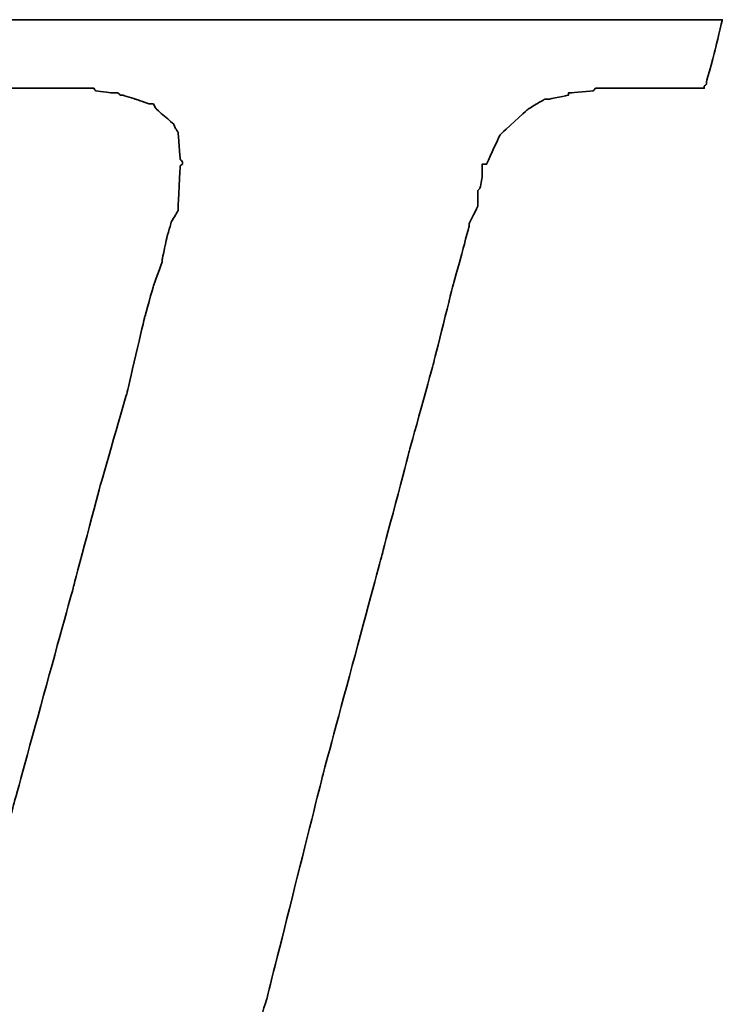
# Model space of a CAD drawing. Header units: millimetres. Extents: x 340 to 654, y 334 to 449.
# Tile 34 of 53: x 564.9 to 566.97, y 370.6 to 373.51. Entities that reach past the tile are written whole.
import ezdxf

# ---------------------------------------------------------------- set-up
doc = ezdxf.new("R2010")
doc.units = ezdxf.units.MM
doc.layers.add('DIM', color=4, linetype='Continuous')
doc.layers.add('layer 1', color=7, linetype='Continuous')

# ---------------------------------------------------------------- blocks, each defined once
blk = doc.blocks.new('TBI MOTION logo(完整正式版)')
at = {"layer": 'layer 1', "color": 22, "lineweight": 35}
blk.add_open_spline([(-40.59125, -7.943749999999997), (-40.59125, -7.943749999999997), (-40.97375, -7.943749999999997), (-40.97375, -7.943749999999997), (-40.97375, -7.943749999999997), (-40.97375, -7.943749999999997), (-41.38125, -7.943749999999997), (-41.38125, -7.943749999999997), (-41.38125, -7.943749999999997), (-41.38125, -7.943749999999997), (-41.54874999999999, -7.943749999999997), (-41.54874999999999, -7.943749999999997), (-41.54874999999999, -7.943749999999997), (-41.54874999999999, -7.943749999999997), (-41.59875, -7.943749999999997), (-41.59875, -7.943749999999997), (-41.59875, -7.943749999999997), (-41.59875, -7.943749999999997), (-41.88374999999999, -7.943749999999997), (-41.88374999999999, -7.943749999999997), (-41.88374999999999, -7.943749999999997), (-41.88374999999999, -7.943749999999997), (-41.90875, -7.91875), (-41.90875, -7.91875), (-41.90875, -7.91875), (-41.90875, -7.91875), (-42.19875, -7.871249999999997), (-42.19875, -7.871249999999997), (-42.19875, -7.871249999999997), (-42.19875, -7.871249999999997), (-42.43875, -7.82375), (-42.43875, -7.82375), (-42.43875, -7.82375), (-42.43875, -7.82375), (-42.45875, -7.82375), (-42.45875, -7.82375), (-42.45875, -7.82375), (-42.45875, -7.82375), (-42.48624999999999, -7.82375), (-42.48624999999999, -7.82375), (-42.48624999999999, -7.82375), (-42.48624999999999, -7.82375), (-42.67625, -7.723749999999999), (-42.67625, -7.723749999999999), (-42.67625, -7.723749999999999), (-42.67625, -7.723749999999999), (-42.70125, -7.70375), (-42.70125, -7.70375), (-42.70125, -7.70375), (-42.70125, -7.70375), (-42.72375, -7.678749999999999), (-42.72375, -7.678749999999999), (-42.72375, -7.678749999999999), (-42.72375, -7.678749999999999), (-42.86875, -7.488749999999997), (-42.86875, -7.488749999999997), (-42.86875, -7.488749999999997), (-42.86875, -7.488749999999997), (-42.89374999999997, -7.438749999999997), (-42.89374999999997, -7.438749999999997), (-42.89374999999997, -7.438749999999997), (-42.89374999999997, -7.438749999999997), (-42.91875, -7.388749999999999), (-42.91875, -7.388749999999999), (-42.91875, -7.388749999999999), (-42.91875, -7.388749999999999), (-42.93874999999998, -7.12875), (-42.93874999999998, -7.12875), (-42.93874999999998, -7.12875), (-42.93874999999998, -7.12875), (-42.96375, -7.103749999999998), (-42.96375, -7.103749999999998), (-42.96375, -7.103749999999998), (-42.96375, -7.103749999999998), (-42.96375, -7.053749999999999), (-42.96375, -7.053749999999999), (-42.96375, -7.053749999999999), (-42.96375, -7.053749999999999), (-42.96375, -7.00875), (-42.96375, -7.00875), (-42.96375, -7.00875), (-42.96375, -7.00875), (-42.91875, -6.69625), (-42.91875, -6.69625), (-42.91875, -6.69625), (-42.91875, -6.69625), (-42.91875, -6.62375), (-42.91875, -6.62375), (-42.91875, -6.62375), (-42.91875, -6.62375), (-42.91875, -6.59625), (-42.91875, -6.59625), (-42.91875, -6.59625), (-42.91875, -6.59625), (-42.91875, -6.57375), (-42.91875, -6.57375), (-42.91875, -6.57375), (-42.91875, -6.57375), (-42.91875, -6.528749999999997), (-42.91875, -6.528749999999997), (-42.91875, -6.528749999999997), (-42.91875, -6.528749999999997), (-42.89374999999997, -6.50375), (-42.89374999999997, -6.50375), (-42.89374999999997, -6.50375), (-42.89374999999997, -6.50375), (-42.84374999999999, -6.38375), (-42.84374999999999, -6.38375), (-42.84374999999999, -6.38375), (-42.84374999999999, -6.38375), (-42.84374999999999, -6.358749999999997), (-42.84374999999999, -6.358749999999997), (-42.84374999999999, -6.358749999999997), (-42.84374999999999, -6.358749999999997), (-42.74625, -6.143749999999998), (-42.74625, -6.143749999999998), (-42.74625, -6.143749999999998), (-42.74625, -6.143749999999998), (-42.70125, -5.853749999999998), (-42.70125, -5.853749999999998), (-42.70125, -5.853749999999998), (-42.70125, -5.853749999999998), (-42.60374999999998, -5.47125), (-42.60374999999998, -5.47125), (-42.60374999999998, -5.47125), (-42.60374999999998, -5.47125), (-42.60374999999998, -5.44875), (-42.60374999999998, -5.44875), (-42.60374999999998, -5.44875), (-42.60374999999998, -5.44875), (-42.38875, -4.678749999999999), (-42.38875, -4.678749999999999), (-42.38875, -4.678749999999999), (-42.38875, -4.678749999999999), (-42.36375, -4.653749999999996), (-42.36375, -4.653749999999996), (-42.36375, -4.653749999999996), (-42.36375, -4.653749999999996), (-42.12375, -3.69625), (-42.12375, -3.69625), (-42.12375, -3.69625), (-42.12375, -3.69625), (-42.12375, -3.67374), (-42.12375, -3.67374), (-42.12375, -3.67374), (-42.12375, -3.67374), (-41.78875, -2.593739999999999), (-41.78875, -2.593739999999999), (-41.78875, -2.593739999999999), (-41.78875, -2.593739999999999), (-41.18875, -0.19375), (-41.18875, -0.19375), (-41.18875, -0.19375), (-41.18875, -0.19375), (-40.54375, 2.20624), (-40.54375, 2.20624), (-40.54375, 2.20624), (-40.54375, 2.20624), (-40.25374999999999, 3.308749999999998), (-40.25374999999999, 3.308749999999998), (-40.25374999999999, 3.308749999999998), (-40.25374999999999, 3.308749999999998), (-39.98875, 4.27125), (-39.98875, 4.27125), (-39.98875, 4.27125), (-39.98875, 4.27125), (-39.77375, 5.131249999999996), (-39.77375, 5.131249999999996), (-39.77375, 5.131249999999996), (-39.77375, 5.131249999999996), (-39.67875, 5.47125), (-39.67875, 5.47125), (-39.67875, 5.47125), (-39.67875, 5.47125), (-39.60375, 5.756249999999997), (-39.60375, 5.756249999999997), (-39.60375, 5.756249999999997), (-39.60375, 5.756249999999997), (-39.60375, 5.78125), (-39.60375, 5.78125), (-39.60375, 5.78125), (-39.60375, 5.78125), (-39.50875, 5.97125), (-39.50875, 5.97125), (-39.50875, 5.97125), (-39.50875, 5.97125), (-39.50875, 6.138749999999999), (-39.50875, 6.138749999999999), (-39.50875, 6.138749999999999), (-39.50875, 6.138749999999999), (-39.48625, 6.166249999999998), (-39.48625, 6.166249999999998), (-39.48625, 6.166249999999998), (-39.48625, 6.166249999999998), (-39.46125, 6.286249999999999), (-39.46125, 6.286249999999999), (-39.46125, 6.286249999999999), (-39.46125, 6.286249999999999), (-39.46125, 6.426249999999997), (-39.46125, 6.426249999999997), (-39.46125, 6.426249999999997), (-39.46125, 6.426249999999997), (-39.41375, 6.426249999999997), (-39.41375, 6.426249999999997), (-39.41375, 6.426249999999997), (-39.41375, 6.426249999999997), (-39.29375, 6.69125), (-39.29375, 6.69125), (-39.29375, 6.69125), (-39.29375, 6.69125), (-39.26875, 6.741249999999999), (-39.26875, 6.741249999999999), (-39.26875, 6.741249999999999), (-39.26875, 6.741249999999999), (-39.24375, 6.76625), (-39.24375, 6.76625), (-39.24375, 6.76625), (-39.24375, 6.76625), (-38.98375, 7.006239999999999), (-38.98375, 7.006239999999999), (-38.98375, 7.006239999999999), (-38.98375, 7.006239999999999), (-38.95625, 7.026239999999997), (-38.95625, 7.026239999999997), (-38.95625, 7.026239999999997), (-38.95625, 7.026239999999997), (-38.78875, 7.126239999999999), (-38.78875, 7.126239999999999), (-38.78875, 7.126239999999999), (-38.78875, 7.126239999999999), (-38.76375, 7.126239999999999), (-38.76375, 7.126239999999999), (-38.76375, 7.126239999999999), (-38.76375, 7.126239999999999), (-38.74375, 7.126239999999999), (-38.74375, 7.126239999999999), (-38.74375, 7.126239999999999), (-38.74375, 7.126239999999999), (-38.52875, 7.171249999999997), (-38.52875, 7.171249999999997), (-38.52875, 7.171249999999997), (-38.52875, 7.171249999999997), (-38.52875, 7.196239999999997), (-38.52875, 7.196239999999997), (-38.52875, 7.196239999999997), (-38.52875, 7.196239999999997), (-38.50375, 7.196239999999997), (-38.50375, 7.196239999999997), (-38.50375, 7.196239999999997), (-38.50375, 7.196239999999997), (-38.26125, 7.21875), (-38.26125, 7.21875), (-38.26125, 7.21875), (-38.26125, 7.21875), (-38.23875000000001, 7.246239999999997), (-38.23875000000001, 7.246239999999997), (-38.23875000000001, 7.246239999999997), (-38.23875000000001, 7.246239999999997), (-38.21625, 7.246239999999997), (-38.21625, 7.246239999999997), (-38.21625, 7.246239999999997), (-38.21625, 7.246239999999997), (-38.18875, 7.246239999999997), (-38.18875, 7.246239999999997), (-38.18875, 7.246239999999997), (-38.18875, 7.246239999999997), (-37.90375, 7.246239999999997), (-37.90375, 7.246239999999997), (-37.90375, 7.246239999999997), (-37.90375, 7.246239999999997), (-37.85375, 7.246239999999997), (-37.85375, 7.246239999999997), (-37.85375, 7.246239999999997), (-37.85375, 7.246239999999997), (-37.75875, 7.246239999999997), (-37.75875, 7.246239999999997), (-37.75875, 7.246239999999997), (-37.75875, 7.246239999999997), (-37.42375, 7.246239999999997), (-37.42375, 7.246239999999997), (-37.42375, 7.246239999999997), (-37.42375, 7.246239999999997), (-37.08875, 7.246239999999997), (-37.08875, 7.246239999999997), (-37.08875, 7.246239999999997), (-37.08875, 7.246239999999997), (-37.06375, 7.246239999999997), (-37.06375, 7.246239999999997), (-37.06375, 7.246239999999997), (-37.06375, 7.246239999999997), (-37.06375, 7.266239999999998), (-37.06375, 7.266239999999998), (-37.06375, 7.266239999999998), (-37.06375, 7.266239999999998), (-37.03875, 7.291249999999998), (-37.03875, 7.291249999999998), (-37.03875, 7.291249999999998), (-37.03875, 7.291249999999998), (-37.03875, 7.31625), (-37.03875, 7.31625), (-37.03875, 7.31625), (-37.03875, 7.31625), (-36.94125, 7.676249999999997), (-36.94125, 7.676249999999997), (-36.94125, 7.676249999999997), (-36.94125, 7.676249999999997), (-36.86875, 7.98625), (-36.86875, 7.98625), (-36.86875, 7.98625), (-36.86875, 7.98625), (-36.98875000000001, 7.98625), (-36.98875000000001, 7.98625), (-36.98875000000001, 7.98625), (-36.98875000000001, 7.98625), (-37.42375, 7.98625), (-37.42375, 7.98625), (-37.42375, 7.98625), (-37.42375, 7.98625), (-37.94875, 7.98625), (-37.94875, 7.98625), (-37.94875, 7.98625), (-37.94875, 7.98625), (-38.57375, 7.98625), (-38.57375, 7.98625), (-38.57375, 7.98625), (-38.57375, 7.98625), (-39.29375, 7.98625), (-39.29375, 7.98625), (-39.29375, 7.98625), (-39.29375, 7.98625), (-40.82875, 7.98625), (-40.82875, 7.98625), (-40.82875, 7.98625), (-40.82875, 7.98625), (-42.36375, 7.98625), (-42.36375, 7.98625), (-42.36375, 7.98625), (-42.36375, 7.98625), (-43.08375, 7.98625), (-43.08375, 7.98625), (-43.08375, 7.98625), (-43.08375, 7.98625), (-43.70875, 7.98625), (-43.70875, 7.98625), (-43.70875, 7.98625), (-43.70875, 7.98625), (-44.23375, 7.98625), (-44.23375, 7.98625), (-44.23375, 7.98625), (-44.23375, 7.98625), (-44.66875, 7.98625), (-44.66875, 7.98625), (-44.66875, 7.98625), (-44.66875, 7.98625), (-44.88375, 7.98625), (-44.88375, 7.98625), (-44.88375, 7.98625), (-44.88375, 7.98625), (-44.90874999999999, 7.94125), (-44.90874999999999, 7.94125), (-44.90874999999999, 7.94125), (-44.90874999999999, 7.94125), (-44.90874999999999, 7.916249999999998), (-44.90874999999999, 7.916249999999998), (-44.90874999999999, 7.916249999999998), (-44.90874999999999, 7.916249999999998), (-45.00375, 7.55625), (-45.00375, 7.55625), (-45.00375, 7.55625), (-45.00375, 7.55625), (-45.05374999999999, 7.246239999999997), (-45.05374999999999, 7.246239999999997), (-45.05374999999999, 7.246239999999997), (-45.05374999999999, 7.246239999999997), (-44.61875, 7.246239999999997), (-44.61875, 7.246239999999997), (-44.61875, 7.246239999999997), (-44.61875, 7.246239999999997), (-44.11375, 7.246239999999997), (-44.11375, 7.246239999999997), (-44.11375, 7.246239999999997), (-44.11375, 7.246239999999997), (-43.99375, 7.246239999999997), (-43.99375, 7.246239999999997), (-43.99375, 7.246239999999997), (-43.99375, 7.246239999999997), (-43.94625, 7.246239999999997), (-43.94625, 7.246239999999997), (-43.94625, 7.246239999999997), (-43.94625, 7.246239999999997), (-43.92374, 7.246239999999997), (-43.92374, 7.246239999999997), (-43.92374, 7.246239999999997), (-43.92374, 7.246239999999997), (-43.65874999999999, 7.246239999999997), (-43.65874999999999, 7.246239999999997), (-43.65874999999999, 7.246239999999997), (-43.65874999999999, 7.246239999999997), (-43.63875, 7.21875), (-43.63875, 7.21875), (-43.63875, 7.21875), (-43.63875, 7.21875), (-43.46874999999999, 7.196239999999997), (-43.46874999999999, 7.196239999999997), (-43.46874999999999, 7.196239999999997), (-43.46874999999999, 7.196239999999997), (-43.39875, 7.196239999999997), (-43.39875, 7.196239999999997), (-43.39875, 7.196239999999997), (-43.39875, 7.196239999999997), (-43.37125, 7.171249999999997), (-43.37125, 7.171249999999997), (-43.37125, 7.171249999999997), (-43.37125, 7.171249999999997), (-43.34875, 7.171249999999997), (-43.34875, 7.171249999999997), (-43.34875, 7.171249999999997), (-43.34875, 7.171249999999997), (-43.20375, 7.126239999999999), (-43.20375, 7.126239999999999), (-43.20375, 7.126239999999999), (-43.20375, 7.126239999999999), (-43.05875, 7.076239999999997), (-43.05875, 7.076239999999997), (-43.05875, 7.076239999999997), (-43.05875, 7.076239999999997), (-43.01375, 7.076239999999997), (-43.01375, 7.076239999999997), (-43.01375, 7.076239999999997), (-43.01375, 7.076239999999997), (-42.98875, 7.026239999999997), (-42.98875, 7.026239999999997), (-42.98875, 7.026239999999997), (-42.98875, 7.026239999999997), (-42.79874999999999, 6.86125), (-42.79874999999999, 6.86125), (-42.79874999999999, 6.86125), (-42.79874999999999, 6.86125), (-42.77375, 6.81125), (-42.77375, 6.81125), (-42.77375, 6.81125), (-42.77375, 6.81125), (-42.74625, 6.76625), (-42.74625, 6.76625), (-42.74625, 6.76625), (-42.74625, 6.76625), (-42.72375, 6.47625), (-42.72375, 6.47625), (-42.72375, 6.47625), (-42.72375, 6.47625), (-42.70125, 6.45124), (-42.70125, 6.45124), (-42.70125, 6.45124), (-42.70125, 6.45124), (-42.70125, 6.426249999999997), (-42.70125, 6.426249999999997), (-42.70125, 6.426249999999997), (-42.70125, 6.426249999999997), (-42.72375, 6.40625), (-42.72375, 6.40625), (-42.72375, 6.40625), (-42.72375, 6.40625), (-42.74625, 5.97125), (-42.74625, 5.97125), (-42.74625, 5.97125), (-42.74625, 5.97125), (-42.74625, 5.94625), (-42.74625, 5.94625), (-42.74625, 5.94625), (-42.74625, 5.94625), (-42.74625, 5.926249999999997), (-42.74625, 5.926249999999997), (-42.74625, 5.926249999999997), (-42.74625, 5.926249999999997), (-42.77375, 5.876249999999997), (-42.77375, 5.876249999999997), (-42.77375, 5.876249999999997), (-42.77375, 5.876249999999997), (-42.81875, 5.80625), (-42.81875, 5.80625), (-42.81875, 5.80625), (-42.81875, 5.80625), (-42.86875, 5.63625), (-42.86875, 5.63625), (-42.86875, 5.63625), (-42.86875, 5.63625), (-42.91875, 5.39625), (-42.91875, 5.39625), (-42.91875, 5.39625), (-42.91875, 5.39625), (-42.91875, 5.37124), (-42.91875, 5.37124), (-42.91875, 5.37124), (-42.91875, 5.37124), (-43.01375, 5.10874), (-43.01375, 5.10874), (-43.01375, 5.10874), (-43.01375, 5.10874), (-43.10875, 4.771239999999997), (-43.10875, 4.771239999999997), (-43.10875, 4.771239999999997), (-43.10875, 4.771239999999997), (-43.29875, 3.956249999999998), (-43.29875, 3.956249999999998), (-43.29875, 3.956249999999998), (-43.29875, 3.956249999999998), (-43.58875, 2.951249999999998), (-43.58875, 2.951249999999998), (-43.58875, 2.951249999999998), (-43.58875, 2.951249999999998), (-43.87375, 1.87125), (-43.87375, 1.87125), (-43.87375, 1.87125), (-43.87375, 1.87125), (-44.52625, -0.50374), (-44.52625, -0.50374), (-44.52625, -0.50374), (-44.52625, -0.50374), (-45.14874999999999, -2.853749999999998), (-45.14874999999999, -2.853749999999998), (-45.14874999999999, -2.853749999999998), (-45.14874999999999, -2.853749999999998), (-45.43375, -3.95875), (-45.43375, -3.95875), (-45.43375, -3.95875), (-45.43375, -3.95875), (-45.69874999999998, -4.96875), (-45.69874999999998, -4.96875), (-45.69874999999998, -4.96875), (-45.69874999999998, -4.96875), (-45.91375, -5.78375), (-45.91375, -5.78375), (-45.91375, -5.78375), (-45.91375, -5.78375), (-46.01374999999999, -6.11875), (-46.01374999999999, -6.11875), (-46.01374999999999, -6.11875), (-46.01374999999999, -6.11875), (-46.01374999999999, -6.143749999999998), (-46.01374999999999, -6.143749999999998), (-46.01374999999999, -6.143749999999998), (-46.01374999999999, -6.143749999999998), (-46.10875, -6.40875), (-46.10875, -6.40875), (-46.10875, -6.40875), (-46.10875, -6.40875), (-46.15375, -6.648749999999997), (-46.15375, -6.648749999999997), (-46.15375, -6.648749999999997), (-46.15375, -6.648749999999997), (-46.20375, -6.83875), (-46.20375, -6.83875), (-46.20375, -6.83875), (-46.20375, -6.83875), (-46.22874999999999, -6.933749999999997), (-46.22874999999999, -6.933749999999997), (-46.22874999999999, -6.933749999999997), (-46.22874999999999, -6.933749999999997), (-46.22874999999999, -7.07875), (-46.22874999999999, -7.07875), (-46.22874999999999, -7.07875), (-46.22874999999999, -7.07875), (-46.27374999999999, -7.07875), (-46.27374999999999, -7.07875), (-46.27374999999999, -7.07875), (-46.27374999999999, -7.07875), (-46.39375, -7.34375), (-46.39375, -7.34375), (-46.39375, -7.34375), (-46.39375, -7.34375), (-46.39375, -7.36875), (-46.39375, -7.36875), (-46.39375, -7.36875), (-46.39375, -7.36875), (-46.42125, -7.388749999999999), (-46.42125, -7.388749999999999), (-46.42125, -7.388749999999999), (-46.42125, -7.388749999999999), (-46.68375, -7.678749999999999), (-46.68375, -7.678749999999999), (-46.68375, -7.678749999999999), (-46.68375, -7.678749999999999), (-46.70875, -7.70375), (-46.70875, -7.70375), (-46.70875, -7.70375), (-46.70875, -7.70375), (-46.75374999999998, -7.723749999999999), (-46.75374999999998, -7.723749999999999), (-46.75374999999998, -7.723749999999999), (-46.75374999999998, -7.723749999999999), (-47.08874999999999, -7.871249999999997), (-47.08874999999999, -7.871249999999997), (-47.08874999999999, -7.871249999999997), (-47.08874999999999, -7.871249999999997), (-47.11625, -7.871249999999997), (-47.11625, -7.871249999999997), (-47.11625, -7.871249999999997), (-47.11625, -7.871249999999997), (-47.13875, -7.893749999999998), (-47.13875, -7.893749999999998), (-47.13875, -7.893749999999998), (-47.13875, -7.893749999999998), (-47.56874999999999, -7.91875), (-47.56874999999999, -7.91875), (-47.56874999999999, -7.91875), (-47.56874999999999, -7.91875), (-47.59624999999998, -7.943749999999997), (-47.59624999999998, -7.943749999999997), (-47.59624999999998, -7.943749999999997), (-47.59624999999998, -7.943749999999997), (-47.64375, -7.943749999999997), (-47.64375, -7.943749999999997), (-47.64375, -7.943749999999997), (-47.64375, -7.943749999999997), (-47.73625, -7.943749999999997), (-47.73625, -7.943749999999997), (-47.73625, -7.943749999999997), (-47.73625, -7.943749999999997), (-48.07375, -7.943749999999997), (-48.07375, -7.943749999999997), (-48.07375, -7.943749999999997), (-48.07375, -7.943749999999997), (-48.36125, -7.943749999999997), (-48.36125, -7.943749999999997), (-48.36125, -7.943749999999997), (-48.36125, -7.943749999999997), (-48.36125, -7.966249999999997), (-48.36125, -7.966249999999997), (-48.36125, -7.966249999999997), (-48.36125, -7.966249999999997), (-48.36125, -7.991249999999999), (-48.36125, -7.991249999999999), (-48.36125, -7.991249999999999), (-48.36125, -7.991249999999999), (-48.38875, -8.013749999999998), (-48.38875, -8.013749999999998), (-48.38875, -8.013749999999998), (-48.38875, -8.013749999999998), (-48.50875, -8.34875), (-48.50875, -8.34875), (-48.50875, -8.34875), (-48.50875, -8.34875), (-48.55375, -8.68625), (-48.55375, -8.68625), (-48.55375, -8.68625), (-48.55375, -8.68625), (-48.45875, -8.68625), (-48.45875, -8.68625), (-48.45875, -8.68625), (-48.45875, -8.68625), (-48.07375, -8.68625), (-48.07375, -8.68625), (-48.07375, -8.68625), (-48.07375, -8.68625), (-47.52374999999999, -8.68625), (-47.52374999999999, -8.68625), (-47.52374999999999, -8.68625), (-47.52374999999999, -8.68625), (-46.92375, -8.68625), (-46.92375, -8.68625), (-46.92375, -8.68625), (-46.92375, -8.68625), (-46.25375, -8.68625), (-46.25375, -8.68625), (-46.25375, -8.68625), (-46.25375, -8.68625), (-46.20375, -8.68625), (-46.20375, -8.68625), (-46.20375, -8.68625), (-46.20375, -8.68625), (-44.71375, -8.68625), (-44.71375, -8.68625), (-44.71375, -8.68625), (-44.71375, -8.68625), (-43.22874999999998, -8.68625), (-43.22874999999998, -8.68625), (-43.22874999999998, -8.68625), (-43.22874999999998, -8.68625), (-42.55875, -8.68625), (-42.55875, -8.68625), (-42.55875, -8.68625), (-42.55875, -8.68625), (-42.50874999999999, -8.68625), (-42.50874999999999, -8.68625), (-42.50874999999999, -8.68625), (-42.50874999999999, -8.68625), (-41.93375, -8.68625), (-41.93375, -8.68625), (-41.93375, -8.68625), (-41.93375, -8.68625), (-41.38125, -8.68625), (-41.38125, -8.68625), (-41.38125, -8.68625), (-41.38125, -8.68625), (-40.97375, -8.68625), (-40.97375, -8.68625), (-40.97375, -8.68625), (-40.97375, -8.68625), (-40.78125, -8.68625), (-40.78125, -8.68625), (-40.78125, -8.68625), (-40.78125, -8.68625), (-40.78125, -8.638749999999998), (-40.78125, -8.638749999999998), (-40.78125, -8.638749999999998), (-40.78125, -8.638749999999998), (-40.75874999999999, -8.638749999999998), (-40.75874999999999, -8.638749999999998), (-40.75874999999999, -8.638749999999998), (-40.75874999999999, -8.638749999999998), (-40.66374999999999, -8.27875), (-40.66374999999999, -8.27875), (-40.66374999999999, -8.27875), (-40.66374999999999, -8.27875), (-40.59125, -7.943749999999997), (-40.59125, -7.943749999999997)], degree=3, knots=[0, 0, 0, 0, 0.0055865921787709, 0.0055865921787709, 0.0055865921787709, 0.0055866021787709, 0.0111731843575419, 0.0111731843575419, 0.0111731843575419, 0.0111731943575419, 0.0167597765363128, 0.0167597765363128, 0.0167597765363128, 0.0167597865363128, 0.0223463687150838, 0.0223463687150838, 0.0223463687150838, 0.0223463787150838, 0.0279329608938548, 0.0279329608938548, 0.0279329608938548, 0.0279329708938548, 0.0335195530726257, 0.0335195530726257, 0.0335195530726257, 0.0335195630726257, 0.0391061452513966, 0.0391061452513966, 0.0391061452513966, 0.0391061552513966, 0.0446927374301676, 0.0446927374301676, 0.0446927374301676, 0.0446927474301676, 0.0502793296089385, 0.0502793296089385, 0.0502793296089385, 0.0502793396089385, 0.0558659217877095, 0.0558659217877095, 0.0558659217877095, 0.0558659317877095, 0.0614525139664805, 0.0614525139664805, 0.0614525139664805, 0.0614525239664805, 0.0670391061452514, 0.0670391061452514, 0.0670391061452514, 0.0670391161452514, 0.0726256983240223, 0.0726256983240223, 0.0726256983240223, 0.0726257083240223, 0.0782122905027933, 0.0782122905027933, 0.0782122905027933, 0.0782123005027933, 0.0837988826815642, 0.0837988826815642, 0.0837988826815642, 0.0837988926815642, 0.0893854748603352, 0.0893854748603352, 0.0893854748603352, 0.0893854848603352, 0.0949720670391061, 0.0949720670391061, 0.0949720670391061, 0.0949720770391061, 0.1005586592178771, 0.1005586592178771, 0.1005586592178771, 0.1005586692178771, 0.106145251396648, 0.106145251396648, 0.106145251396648, 0.106145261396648, 0.1117318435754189, 0.1117318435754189, 0.1117318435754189, 0.1117318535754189, 0.1173184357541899, 0.1173184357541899, 0.1173184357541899, 0.1173184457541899, 0.1229050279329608, 0.1229050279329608, 0.1229050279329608, 0.1229050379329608, 0.1284916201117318, 0.1284916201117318, 0.1284916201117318, 0.1284916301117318, 0.1340782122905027, 0.1340782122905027, 0.1340782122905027, 0.1340782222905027, 0.1396648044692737, 0.1396648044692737, 0.1396648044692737, 0.1396648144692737, 0.1452513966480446, 0.1452513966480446, 0.1452513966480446, 0.1452514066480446, 0.1508379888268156, 0.1508379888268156, 0.1508379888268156, 0.1508379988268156, 0.1564245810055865, 0.1564245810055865, 0.1564245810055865, 0.1564245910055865, 0.1620111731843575, 0.1620111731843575, 0.1620111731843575, 0.1620111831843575, 0.1675977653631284, 0.1675977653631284, 0.1675977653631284, 0.1675977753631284, 0.1731843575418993, 0.1731843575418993, 0.1731843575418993, 0.1731843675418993, 0.1787709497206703, 0.1787709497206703, 0.1787709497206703, 0.1787709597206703, 0.1843575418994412, 0.1843575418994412, 0.1843575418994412, 0.1843575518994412, 0.1899441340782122, 0.1899441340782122, 0.1899441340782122, 0.1899441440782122, 0.1955307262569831, 0.1955307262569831, 0.1955307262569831, 0.1955307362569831, 0.2011173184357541, 0.2011173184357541, 0.2011173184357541, 0.2011173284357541, 0.206703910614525, 0.206703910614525, 0.206703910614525, 0.206703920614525, 0.2122905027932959, 0.2122905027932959, 0.2122905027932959, 0.2122905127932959, 0.2178770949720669, 0.2178770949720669, 0.2178770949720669, 0.2178771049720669, 0.2234636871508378, 0.2234636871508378, 0.2234636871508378, 0.2234636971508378, 0.2290502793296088, 0.2290502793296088, 0.2290502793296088, 0.2290502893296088, 0.2346368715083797, 0.2346368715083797, 0.2346368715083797, 0.2346368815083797, 0.2402234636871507, 0.2402234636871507, 0.2402234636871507, 0.2402234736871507, 0.2458100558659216, 0.2458100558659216, 0.2458100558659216, 0.2458100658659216, 0.2513966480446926, 0.2513966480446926, 0.2513966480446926, 0.2513966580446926, 0.2569832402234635, 0.2569832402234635, 0.2569832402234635, 0.2569832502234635, 0.2625698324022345, 0.2625698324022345, 0.2625698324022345, 0.2625698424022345, 0.2681564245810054, 0.2681564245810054, 0.2681564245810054, 0.2681564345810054, 0.2737430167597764, 0.2737430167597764, 0.2737430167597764, 0.2737430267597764, 0.2793296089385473, 0.2793296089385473, 0.2793296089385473, 0.2793296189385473, 0.2849162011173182, 0.2849162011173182, 0.2849162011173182, 0.2849162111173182, 0.2905027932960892, 0.2905027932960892, 0.2905027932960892, 0.2905028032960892, 0.2960893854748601, 0.2960893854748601, 0.2960893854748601, 0.29608939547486, 0.3016759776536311, 0.3016759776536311, 0.3016759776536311, 0.3016759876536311, 0.3072625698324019, 0.3072625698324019, 0.3072625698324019, 0.3072625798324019, 0.312849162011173, 0.312849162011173, 0.312849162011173, 0.312849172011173, 0.3184357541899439, 0.3184357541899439, 0.3184357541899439, 0.3184357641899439, 0.3240223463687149, 0.3240223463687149, 0.3240223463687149, 0.3240223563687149, 0.3296089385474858, 0.3296089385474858, 0.3296089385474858, 0.3296089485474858, 0.3351955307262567, 0.3351955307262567, 0.3351955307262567, 0.3351955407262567, 0.3407821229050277, 0.3407821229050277, 0.3407821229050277, 0.3407821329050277, 0.3463687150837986, 0.3463687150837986, 0.3463687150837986, 0.3463687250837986, 0.3519553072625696, 0.3519553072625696, 0.3519553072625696, 0.3519553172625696, 0.3575418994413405, 0.3575418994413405, 0.3575418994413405, 0.3575419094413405, 0.3631284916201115, 0.3631284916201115, 0.3631284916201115, 0.3631285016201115, 0.3687150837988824, 0.3687150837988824, 0.3687150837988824, 0.3687150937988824, 0.3743016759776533, 0.3743016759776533, 0.3743016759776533, 0.3743016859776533, 0.3798882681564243, 0.3798882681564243, 0.3798882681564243, 0.3798882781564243, 0.3854748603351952, 0.3854748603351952, 0.3854748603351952, 0.3854748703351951, 0.3910614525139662, 0.3910614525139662, 0.3910614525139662, 0.3910614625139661, 0.3966480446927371, 0.3966480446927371, 0.3966480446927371, 0.3966480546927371, 0.4022346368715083, 0.4022346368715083, 0.4022346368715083, 0.4022346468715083, 0.407821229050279, 0.407821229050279, 0.407821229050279, 0.407821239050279, 0.4134078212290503, 0.4134078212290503, 0.4134078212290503, 0.4134078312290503, 0.4189944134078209, 0.4189944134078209, 0.4189944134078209, 0.4189944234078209, 0.4245810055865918, 0.4245810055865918, 0.4245810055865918, 0.4245810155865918, 0.4301675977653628, 0.4301675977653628, 0.4301675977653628, 0.4301676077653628, 0.4357541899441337, 0.4357541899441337, 0.4357541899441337, 0.4357541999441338, 0.4413407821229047, 0.4413407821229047, 0.4413407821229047, 0.4413407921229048, 0.4469273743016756, 0.4469273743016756, 0.4469273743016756, 0.4469273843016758, 0.4525139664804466, 0.4525139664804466, 0.4525139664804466, 0.4525139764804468, 0.4581005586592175, 0.4581005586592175, 0.4581005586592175, 0.4581005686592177, 0.4636871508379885, 0.4636871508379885, 0.4636871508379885, 0.4636871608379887, 0.4692737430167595, 0.4692737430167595, 0.4692737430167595, 0.4692737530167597, 0.4748603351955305, 0.4748603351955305, 0.4748603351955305, 0.4748603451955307, 0.4804469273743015, 0.4804469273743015, 0.4804469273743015, 0.4804469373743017, 0.4860335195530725, 0.4860335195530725, 0.4860335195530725, 0.4860335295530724, 0.4916201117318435, 0.4916201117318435, 0.4916201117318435, 0.4916201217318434, 0.4972067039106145, 0.4972067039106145, 0.4972067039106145, 0.4972067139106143, 0.5027932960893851, 0.5027932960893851, 0.5027932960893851, 0.5027933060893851, 0.508379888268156, 0.508379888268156, 0.508379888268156, 0.508379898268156, 0.513966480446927, 0.513966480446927, 0.513966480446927, 0.5139664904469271, 0.519553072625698, 0.519553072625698, 0.519553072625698, 0.5195530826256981, 0.525139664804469, 0.525139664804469, 0.525139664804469, 0.525139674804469, 0.53072625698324, 0.53072625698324, 0.53072625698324, 0.5307262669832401, 0.536312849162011, 0.536312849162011, 0.536312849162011, 0.5363128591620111, 0.541899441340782, 0.541899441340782, 0.541899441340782, 0.5418994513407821, 0.547486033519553, 0.547486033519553, 0.547486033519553, 0.547486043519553, 0.553072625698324, 0.553072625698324, 0.553072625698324, 0.5530726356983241, 0.558659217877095, 0.558659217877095, 0.558659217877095, 0.558659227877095, 0.564245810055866, 0.564245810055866, 0.564245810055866, 0.564245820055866, 0.569832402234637, 0.569832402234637, 0.569832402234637, 0.5698324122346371, 0.575418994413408, 0.575418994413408, 0.575418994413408, 0.575419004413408, 0.581005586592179, 0.581005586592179, 0.581005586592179, 0.581005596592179, 0.58659217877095, 0.58659217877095, 0.58659217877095, 0.5865921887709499, 0.592178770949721, 0.592178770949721, 0.592178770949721, 0.5921787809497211, 0.5977653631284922, 0.5977653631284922, 0.5977653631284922, 0.5977653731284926, 0.603351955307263, 0.603351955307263, 0.603351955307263, 0.6033519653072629, 0.608938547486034, 0.608938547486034, 0.608938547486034, 0.608938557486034, 0.6145251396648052, 0.6145251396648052, 0.6145251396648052, 0.6145251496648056, 0.6201117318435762, 0.6201117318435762, 0.6201117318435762, 0.6201117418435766, 0.6256983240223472, 0.6256983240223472, 0.6256983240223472, 0.6256983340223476, 0.631284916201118, 0.631284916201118, 0.631284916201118, 0.631284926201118, 0.6368715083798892, 0.6368715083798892, 0.6368715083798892, 0.6368715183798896, 0.6424581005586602, 0.6424581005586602, 0.6424581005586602, 0.6424581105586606, 0.6480446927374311, 0.6480446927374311, 0.6480446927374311, 0.6480447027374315, 0.6536312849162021, 0.6536312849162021, 0.6536312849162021, 0.6536312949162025, 0.6592178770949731, 0.6592178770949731, 0.6592178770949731, 0.6592178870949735, 0.6648044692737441, 0.6648044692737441, 0.6648044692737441, 0.6648044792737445, 0.6703910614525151, 0.6703910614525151, 0.6703910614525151, 0.6703910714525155, 0.6759776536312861, 0.6759776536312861, 0.6759776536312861, 0.6759776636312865, 0.6815642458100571, 0.6815642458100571, 0.6815642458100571, 0.6815642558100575, 0.687150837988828, 0.687150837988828, 0.687150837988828, 0.687150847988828, 0.6927374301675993, 0.6927374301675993, 0.6927374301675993, 0.6927374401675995, 0.69832402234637, 0.69832402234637, 0.69832402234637, 0.69832403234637, 0.703910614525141, 0.703910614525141, 0.703910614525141, 0.703910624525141, 0.7094972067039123, 0.7094972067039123, 0.7094972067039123, 0.7094972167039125, 0.715083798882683, 0.715083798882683, 0.715083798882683, 0.715083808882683, 0.7206703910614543, 0.7206703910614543, 0.7206703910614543, 0.7206704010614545, 0.7262569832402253, 0.7262569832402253, 0.7262569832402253, 0.7262569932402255, 0.731843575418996, 0.731843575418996, 0.731843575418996, 0.731843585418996, 0.7374301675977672, 0.7374301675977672, 0.7374301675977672, 0.7374301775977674, 0.7430167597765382, 0.7430167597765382, 0.7430167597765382, 0.7430167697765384, 0.7486033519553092, 0.7486033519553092, 0.7486033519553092, 0.7486033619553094, 0.75418994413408, 0.75418994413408, 0.75418994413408, 0.75418995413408, 0.7597765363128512, 0.7597765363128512, 0.7597765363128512, 0.7597765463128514, 0.7653631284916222, 0.7653631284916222, 0.7653631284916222, 0.7653631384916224, 0.770949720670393, 0.770949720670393, 0.770949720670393, 0.770949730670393, 0.7765363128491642, 0.7765363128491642, 0.7765363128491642, 0.7765363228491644, 0.7821229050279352, 0.7821229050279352, 0.7821229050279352, 0.7821229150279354, 0.787709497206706, 0.787709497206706, 0.787709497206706, 0.787709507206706, 0.7932960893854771, 0.7932960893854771, 0.7932960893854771, 0.7932960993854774, 0.798882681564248, 0.798882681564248, 0.798882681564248, 0.798882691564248, 0.8044692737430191, 0.8044692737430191, 0.8044692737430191, 0.8044692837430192, 0.8100558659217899, 0.8100558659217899, 0.8100558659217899, 0.81005587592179, 0.8156424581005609, 0.8156424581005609, 0.8156424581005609, 0.815642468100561, 0.8212290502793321, 0.8212290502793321, 0.8212290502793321, 0.8212290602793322, 0.8268156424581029, 0.8268156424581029, 0.8268156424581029, 0.826815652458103, 0.8324022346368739, 0.8324022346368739, 0.8324022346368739, 0.832402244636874, 0.8379888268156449, 0.8379888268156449, 0.8379888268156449, 0.837988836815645, 0.8435754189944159, 0.8435754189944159, 0.8435754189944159, 0.8435754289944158, 0.8491620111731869, 0.8491620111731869, 0.8491620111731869, 0.849162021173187, 0.8547486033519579, 0.8547486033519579, 0.8547486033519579, 0.854748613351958, 0.8603351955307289, 0.8603351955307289, 0.8603351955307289, 0.860335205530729, 0.8659217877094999, 0.8659217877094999, 0.8659217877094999, 0.8659217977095, 0.8715083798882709, 0.8715083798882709, 0.8715083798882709, 0.871508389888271, 0.8770949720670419, 0.8770949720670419, 0.8770949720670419, 0.877094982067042, 0.8826815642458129, 0.8826815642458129, 0.8826815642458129, 0.882681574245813, 0.888268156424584, 0.888268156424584, 0.888268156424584, 0.8882681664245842, 0.8938547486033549, 0.8938547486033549, 0.8938547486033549, 0.893854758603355, 0.8994413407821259, 0.8994413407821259, 0.8994413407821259, 0.899441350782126, 0.9050279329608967, 0.9050279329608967, 0.9050279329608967, 0.9050279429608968, 0.9106145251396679, 0.9106145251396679, 0.9106145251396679, 0.910614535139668, 0.9162011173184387, 0.9162011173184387, 0.9162011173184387, 0.9162011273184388, 0.9217877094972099, 0.9217877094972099, 0.9217877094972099, 0.92178771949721, 0.9273743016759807, 0.9273743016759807, 0.9273743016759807, 0.9273743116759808, 0.9329608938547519, 0.9329608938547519, 0.9329608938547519, 0.932960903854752, 0.9385474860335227, 0.9385474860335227, 0.9385474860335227, 0.9385474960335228, 0.944134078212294, 0.944134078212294, 0.944134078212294, 0.9441340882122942, 0.9497206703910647, 0.9497206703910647, 0.9497206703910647, 0.9497206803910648, 0.9553072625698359, 0.9553072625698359, 0.9553072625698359, 0.955307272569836, 0.960893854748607, 0.960893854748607, 0.960893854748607, 0.9608938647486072, 0.9664804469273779, 0.9664804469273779, 0.9664804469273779, 0.9664804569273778, 0.972067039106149, 0.972067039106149, 0.972067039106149, 0.9720670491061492, 0.9776536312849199, 0.9776536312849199, 0.9776536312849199, 0.97765364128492, 0.9832402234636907, 0.9832402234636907, 0.9832402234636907, 0.9832402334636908, 0.988826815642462, 0.988826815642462, 0.988826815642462, 0.9888268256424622, 0.9944134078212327, 0.9944134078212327, 0.9944134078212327, 0.9944134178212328, 1, 1, 1, 1], dxfattribs=at)

msp = doc.modelspace()

# ---------------------------------------------------------------- block references
at = {"layer": 'DIM', "color": 7, "xscale": 0.2736514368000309, "yscale": 0.2736514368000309, "zscale": 0.2736514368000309}
msp.add_blockref('TBI MOTION logo(完整正式版)', (577.0629467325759, 371.3291704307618), dxfattribs=at)

doc.saveas('drawing.dxf')
